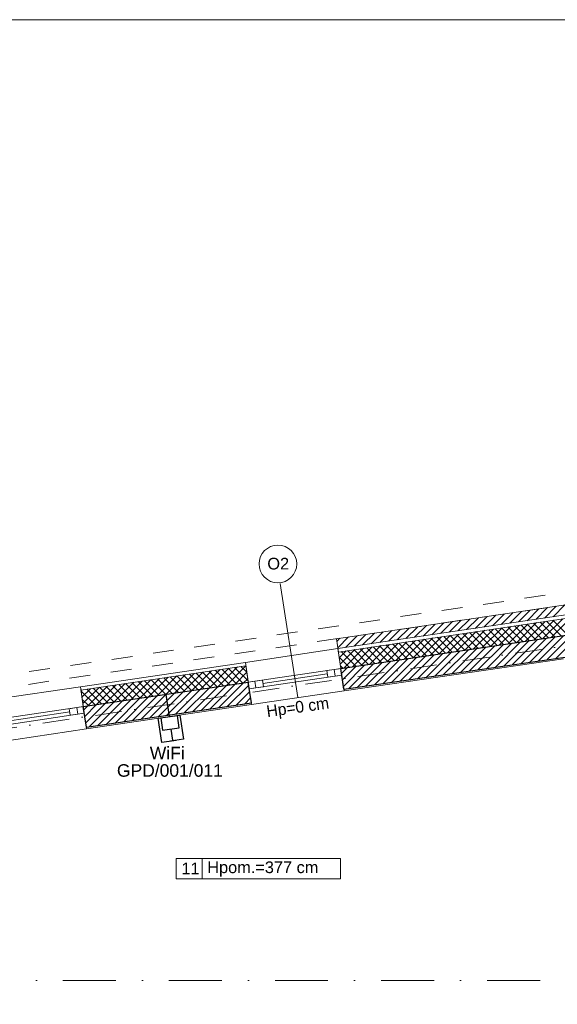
# Model space of a CAD drawing. Header units: metres. Extents: x 10441 to 19716, y -6570 to 1447.
# Tile 24 of 50: x 14892 to 15537, y -3650 to -2470. Entities that reach past the tile are written whole.
import ezdxf
from ezdxf.enums import TextEntityAlignment as Align

# ---------------------------------------------------------------- set-up
doc = ezdxf.new("R2010")
doc.units = ezdxf.units.M
doc.header["$MEASUREMENT"] = 0
doc.linetypes.add('8', pattern=[0.5, 0.25, -0.25])
doc.linetypes.add('DASHDOT', pattern=[25.4, 12.7, -6.35, 0, -6.35])
for name, color, linetype, lineweight in [('#elektryczne', 8, 'Continuous', 20), ('A_HACZE', 8, 'Continuous', 5), ('A_OSIE', 8, 'Continuous', 13), ('A_OZACZENIE DRZWI', 8, 'Continuous', 13), ('A_OZNACZENIA OKIEN', 8, 'Continuous', 13), ('A_PROJEKTOWANE ŚCIANY MUROWANE NOŚNE', 8, 'Continuous', 30), ('A_STAL CIENKIE', 8, 'Continuous', 0), ('A_STOLARKA', 8, 'Continuous', 5), ('A_TABELKI POM.', 8, 'Continuous', 20), ('A_TYNK', 8, 'Continuous', 5), ('A_WYMIARY WEWNETRZNE', 8, 'Continuous', 18), ('EB_LAN', 6, 'Continuous', 9)]:
    doc.layers.add(name, color=color, linetype=linetype, lineweight=lineweight)
doc.layers.add('A_OZNACZENIA WARSTW', color=8, linetype='Continuous')
doc.styles.add('ARIAL', font='arial.ttf')
doc.styles.add('m1_romans', font='romans.shx', dxfattribs={"width": 0.8})
doc.styles.add('opisy okien', font='txt', dxfattribs={"height": 15})

# ---------------------------------------------------------------- blocks, each defined once
blk = doc.blocks.new('podkład')
at = {"layer": 'A_HACZE', "color": 8, "linetype": 'Continuous'}
for p, q in [((11332.4, -931.5), (11318.1, -945.8)), ((11342.8, -930), (11328.5, -944.2)), ((11353.1, -928.5), (11338.9, -942.7)), ((11363.5, -926.9), (11349.3, -941.2)), ((11249.4, -943.8), (11235.1, -958.1)), ((11259.8, -942.3), (11245.5, -956.5)), ((11270.1, -940.7), (11255.9, -955)), ((11280.5, -939.2), (11266.3, -953.4)), ((11290.9, -937.7), (11276.6, -951.9)), ((11301.3, -936.1), (11287, -950.4)), ((11311.6, -934.6), (11297.4, -948.8)), ((11322, -933.1), (11307.8, -947.3)), ((11360.8, -943.5), (11337, -967.2)), ((11371.1, -942), (11347.4, -965.7)), ((11176.8, -954.6), (11162.5, -968.8)), ((11187.1, -953), (11172.9, -967.3)), ((11197.5, -951.5), (11183.3, -965.7)), ((11207.9, -950), (11193.6, -964.2)), ((11218.3, -948.4), (11204, -962.7)), ((11228.6, -946.9), (11214.4, -961.1)), ((11239, -945.3), (11224.8, -959.6)), ((11277.8, -955.8), (11254, -979.5)), ((11288.1, -954.2), (11264.4, -978)), ((11298.5, -952.7), (11274.8, -976.4)), ((11297.5, -973.1), (11279.8, -955.5)), ((11308.9, -951.2), (11285.2, -974.9)), ((11305.2, -972), (11287.5, -954.3)), ((11312.9, -970.8), (11295.2, -953.2)), ((11319.3, -949.6), (11295.5, -973.4)), ((11320.6, -969.7), (11302.9, -952.1)), ((11329.6, -948.1), (11305.9, -971.8)), ((11328.3, -968.5), (11310.6, -950.9)), ((11340, -946.6), (11316.3, -970.3)), ((11336, -967.4), (11318.3, -949.8)), ((11343.7, -966.3), (11326, -948.6)), ((11350.4, -945), (11326.7, -968.8)), ((11351.4, -965.1), (11333.7, -947.5)), ((11359, -964), (11341.4, -946.4)), ((11366.7, -962.8), (11349.1, -945.2)), ((11093.8, -966.8), (11090, -970.6)), ((11104.1, -965.3), (11091.2, -978.3)), ((11114.5, -963.8), (11100.3, -978)), ((11124.9, -962.2), (11110.7, -976.5)), ((11135.3, -960.7), (11121, -974.9)), ((11145.6, -959.2), (11131.4, -973.4)), ((11156, -957.6), (11141.8, -971.9)), ((11166.4, -956.1), (11152.2, -970.3)), ((11205.2, -966.5), (11181.4, -990.3)), ((11215.5, -965), (11191.8, -988.7)), ((11225.9, -963.5), (11202.2, -987.2)), ((11220.5, -984.5), (11202.9, -966.9)), ((11228.2, -983.3), (11210.5, -965.7)), ((11236.3, -961.9), (11212.5, -985.7)), ((11235.9, -982.2), (11218.2, -964.6)), ((11246.6, -960.4), (11222.9, -984.1)), ((11243.6, -981.1), (11225.9, -963.5)), ((11257, -958.9), (11233.3, -982.6)), ((11251.3, -979.9), (11233.6, -962.3)), ((11259, -978.8), (11241.3, -961.2)), ((11267.4, -957.3), (11243.7, -981.1)), ((11266.7, -977.6), (11249, -960)), ((11274.4, -976.5), (11256.7, -958.9)), ((11282.1, -975.4), (11264.4, -957.8)), ((11289.8, -974.2), (11272.1, -956.6)), ((11341.5, -966.6), (11311.2, -996.9)), ((11351.9, -965), (11321.5, -995.4)), ((11362.3, -963.5), (11331.9, -993.9)), ((11372.7, -962), (11342.2, -992.4)), ((11383, -960.4), (11352.5, -990.9)), ((11122.2, -978.8), (11098.4, -1002.6)), ((11132.5, -977.3), (11108.8, -1001)), ((11135.8, -997), (11118.2, -979.4)), ((11142.9, -975.7), (11119.2, -999.5)), ((11143.5, -995.9), (11125.9, -978.3)), ((11153.3, -974.2), (11129.5, -997.9)), ((11151.2, -994.7), (11133.6, -977.1)), ((11163.7, -972.7), (11139.9, -996.4)), ((11158.9, -993.6), (11141.3, -976)), ((11166.6, -992.5), (11149, -974.8)), ((11174, -971.1), (11150.3, -994.9)), ((11174.3, -991.3), (11156.7, -973.7)), ((11184.4, -969.6), (11160.7, -993.3)), ((11182, -990.2), (11164.4, -972.6)), ((11194.8, -968.1), (11171, -991.8)), ((11189.7, -989), (11172.1, -971.4)), ((11197.4, -987.9), (11179.8, -970.3)), ((11205.1, -986.8), (11187.5, -969.2)), ((11212.8, -985.6), (11195.2, -968)), ((11258.5, -978.8), (11228.5, -1008.9)), ((11268.9, -977.3), (11238.8, -1007.4)), ((11279.3, -975.8), (11249.1, -1005.9)), ((11289.7, -974.2), (11259.5, -1004.4)), ((11300, -972.7), (11269.8, -1002.9)), ((11310.4, -971.2), (11280.2, -1001.4)), ((11320.8, -969.6), (11290.5, -999.9)), ((11331.2, -968.1), (11300.8, -998.4)), ((11105, -1001.6), (11092.8, -989.4)), ((11101.4, -981.9), (11093, -990.3)), ((11111.8, -980.4), (11094.1, -998)), ((11112.7, -1000.4), (11095.1, -982.8)), ((11120.4, -999.3), (11102.8, -981.7)), ((11128.1, -998.2), (11110.5, -980.5)), ((11175.6, -991.1), (11145.7, -1021)), ((11185.9, -989.6), (11156.1, -1019.5)), ((11196.3, -988.1), (11166.4, -1017.9)), ((11206.7, -986.5), (11176.8, -1016.4)), ((11217, -985), (11187.1, -1014.9)), ((11227.4, -983.5), (11197.4, -1013.4)), ((11237.8, -981.9), (11207.8, -1011.9)), ((11248.2, -980.4), (11218.1, -1010.4)), ((10960.7, -1002.7), (10936.9, -1026.5)), ((10971, -1001.2), (10947.3, -1024.9)), ((10981.1, -999.9), (10957.7, -1023.4)), ((10977.4, -1020.5), (10959.8, -1002.8)), ((10983.8, -1018), (10967.5, -1001.7)), ((10982.3, -1007.6), (10975.2, -1000.6)), ((11097.3, -1002.7), (11094.4, -999.8)), ((11102.9, -1001.9), (11095.7, -1009.1)), ((11113.3, -1000.3), (11096.9, -1016.8)), ((11123.7, -998.8), (11098, -1024.5)), ((11134.1, -997.3), (11104.4, -1027)), ((11144.4, -995.7), (11114.7, -1025.5)), ((11154.8, -994.2), (11125, -1024)), ((11165.2, -992.7), (11135.4, -1022.5)), ((10888, -1013.5), (10864.3, -1037.2)), ((10898.4, -1011.9), (10874.7, -1035.7)), ((10900.4, -1031.9), (10882.8, -1014.2)), ((10908.8, -1010.4), (10885.1, -1034.1)), ((10908.1, -1030.7), (10890.5, -1013.1)), ((10919.2, -1008.9), (10895.4, -1032.6)), ((10915.8, -1029.6), (10898.2, -1012)), ((10929.5, -1007.3), (10905.8, -1031.1)), ((10923.5, -1028.4), (10905.9, -1010.8)), ((10931.2, -1027.3), (10913.6, -1009.7)), ((10939.9, -1005.8), (10916.2, -1029.5)), ((10938.9, -1026.2), (10921.3, -1008.5)), ((10950.3, -1004.3), (10926.6, -1028)), ((10946.6, -1025), (10929, -1007.4)), ((10954.3, -1023.9), (10936.7, -1006.3)), ((10962, -1022.7), (10944.4, -1005.1)), ((10969.7, -1021.6), (10952.1, -1004)), ((10982.3, -1007.6), (10968.1, -1021.8)), ((10805.1, -1025.8), (10785.7, -1045.1)), ((10815.4, -1024.2), (10791.7, -1047.9)), ((10825.8, -1022.7), (10802.1, -1046.4)), ((10823.4, -1043.3), (10805.8, -1025.6)), ((10836.2, -1021.1), (10812.4, -1044.9)), ((10831.1, -1042.1), (10813.5, -1024.5)), ((10838.8, -1041), (10821.2, -1023.4)), ((10846.6, -1019.6), (10822.8, -1043.3)), ((10846.5, -1039.8), (10828.9, -1022.2)), ((10856.9, -1018.1), (10833.2, -1041.8)), ((10854.2, -1038.7), (10836.6, -1021.1)), ((10867.3, -1016.5), (10843.6, -1040.3)), ((10861.9, -1037.6), (10844.3, -1019.9)), ((10869.6, -1036.4), (10852, -1018.8)), ((10877.7, -1015), (10853.9, -1038.7)), ((10877.3, -1035.3), (10859.7, -1017.7)), ((10885, -1034.1), (10867.4, -1016.5)), ((10892.7, -1033), (10875.1, -1015.4)), ((10936.9, -1026.5), (10907.3, -1056.1)), ((10947.3, -1024.9), (10917.6, -1054.6)), ((10957.7, -1023.4), (10928, -1053)), ((10968.1, -1021.8), (10938.4, -1051.5)), ((10978.4, -1020.3), (10948.8, -1050)), ((10984.6, -1023), (10959.1, -1048.4)), ((10983.4, -1015.3), (10978.4, -1020.3)), ((10784.3, -1028.8), (10783.4, -1029.7)), ((10800.3, -1046.7), (10783.4, -1029.7)), ((10794.7, -1027.3), (10784.5, -1037.4)), ((10808, -1045.5), (10790.4, -1027.9)), ((10815.7, -1044.4), (10798.1, -1026.8)), ((10864.3, -1037.2), (10834.7, -1066.9)), ((10874.7, -1035.7), (10845, -1065.3)), ((10885.1, -1034.1), (10855.4, -1063.8)), ((10895.4, -1032.6), (10865.8, -1062.3)), ((10905.8, -1031.1), (10876.2, -1060.7)), ((10916.2, -1029.5), (10886.5, -1059.2)), ((10926.6, -1028), (10896.9, -1057.7)), ((10985.7, -1030.7), (10969.5, -1046.9)), ((10986.8, -1038.4), (10979.9, -1045.4)), ((10792.7, -1047.8), (10784.9, -1040.1)), ((10791.7, -1047.9), (10786.8, -1052.8)), ((10802.1, -1046.4), (10787.9, -1060.5)), ((10812.4, -1044.9), (10789.1, -1068.2)), ((10822.8, -1043.3), (10793.2, -1073)), ((10833.2, -1041.8), (10803.5, -1071.5)), ((10843.6, -1040.3), (10813.9, -1069.9)), ((10853.9, -1038.7), (10824.3, -1068.4))]:
    blk.add_line(p, q, dxfattribs=at)
at = {"layer": 'A_OSIE', "color": 8, "linetype": 'DASHDOT', "ltscale": 2.5}
blk.add_line((10108.7, -1161.7), (13256.8, -695.7), dxfattribs=at)
at = {"layer": 'A_OSIE', "color": 8, "linetype": 'DASHDOT', "ltscale": 5}
blk.add_line((14257, -1377.2), (10108.7, -1377.2), dxfattribs=at)
at = {"layer": 'A_OZNACZENIA OKIEN', "color": 8}
blk.add_line((11022, -901.1), (11043.4, -1038), dxfattribs=at)
at = {"layer": 'A_OZNACZENIA WARSTW', "color": 8, "linetype": 'Continuous'}
blk.add_line((10885.1, -1034.1), (10889.1, -1060.8), dxfattribs=at)
at = {"layer": 'A_PROJEKTOWANE ŚCIANY MUROWANE NOŚNE', "color": 8}
for p, q in [((11094.8, -1003.1), (12186.6, -841.5)), ((11098.5, -1027.8), (11363.8, -989.3)), ((11098.5, -1027.8), (11094.8, -1003.1)), ((10786.2, -1048.8), (10984, -1019.5)), ((10987.7, -1044.2), (10984, -1019.5)), ((10789.9, -1073.5), (10786.2, -1048.8)), ((10789.9, -1073.5), (10987.7, -1044.2))]:
    blk.add_line(p, q, dxfattribs=at)
at = {"layer": 'A_STAL CIENKIE', "color": 8, "linetype": '8', "ltscale": 100}
for p, q in [((10325.7, -1065.4), (13908.4, -535.1)), ((13910.6, -549.9), (10327.9, -1080.2))]:
    blk.add_line(p, q, dxfattribs=at)
at = {"layer": 'A_STOLARKA', "color": 8}
for p, q in [((11091.3, -979.3), (10980.5, -995.7)), ((11098.8, -1029.8), (11091.3, -979.3)), ((10980.5, -995.7), (10988, -1046.2)), ((11086.9, -1004.3), (10984, -1019.5)), ((11096, -1011), (10985.2, -1027.4)), ((11078.6, -1009.5), (11001.4, -1021)), ((11086.9, -1004.3), (11078, -1005.6)), ((11078, -1005.6), (11079.2, -1013.5)), ((11079.2, -1013.5), (11088.1, -1012.2)), ((11094.8, -1003.1), (11086.9, -1004.3)), ((11086.9, -1004.3), (11088.1, -1012.2)), ((11088.1, -1012.2), (11086.9, -1004.3)), ((11088.1, -1012.2), (11096, -1011)), ((11094.8, -1003.1), (11090.9, -1003.7)), ((11096, -1011), (11094.8, -1003.1)), ((10782.7, -1025), (10527.5, -1062.8)), ((10790.1, -1075.5), (10782.7, -1025)), ((10992, -1018.3), (10984, -1019.5)), ((10992, -1018.3), (10984, -1019.5)), ((10984, -1019.5), (10985.2, -1027.4)), ((10984, -1019.5), (10985.2, -1027.4)), ((10985.2, -1027.4), (10993.1, -1026.2)), ((10985.2, -1027.4), (10993.1, -1026.2)), ((11000.9, -1017), (10992, -1018.3)), ((10993.1, -1026.2), (10992, -1018.3)), ((10992, -1018.3), (10993.1, -1026.2)), ((10993.1, -1026.2), (10992, -1018.3)), ((10993.1, -1026.2), (11002, -1024.9)), ((11002, -1024.9), (11000.9, -1017)), ((10988, -1046.2), (11098.8, -1029.8)), ((10778.3, -1049.9), (10531, -1086.5)), ((10778.3, -1049.9), (10769.4, -1051.3)), ((10786.2, -1048.8), (10778.3, -1049.9)), ((10778.3, -1049.9), (10779.5, -1057.8)), ((10779.5, -1057.8), (10778.3, -1049.9)), ((10786.2, -1048.8), (10782.2, -1049.3)), ((10787.4, -1056.7), (10786.2, -1048.8)), ((10787.4, -1056.7), (10532.1, -1094.5)), ((10770, -1055.2), (10548.4, -1088)), ((10769.4, -1051.3), (10770.5, -1059.2)), ((10770.5, -1059.2), (10779.5, -1057.8)), ((10779.5, -1057.8), (10787.4, -1056.7)), ((10534.9, -1113.3), (10790.1, -1075.5))]:
    blk.add_line(p, q, dxfattribs=at)
at = {"layer": 'A_TYNK', "color": 8, "linetype": 'Continuous'}
for p, q in [((11089.6, -967.5), (12181.4, -805.9)), ((11091.3, -979.3), (12183.1, -817.7)), ((11091.9, -983.3), (12183.7, -821.7)), ((11091.9, -983.3), (11089.6, -967.5)), ((10782.7, -1025), (10980.5, -995.7)), ((10783.3, -1029), (10981.1, -999.7)), ((10984, -1019.5), (10980.5, -995.7)), ((11098.8, -1029.8), (11361.8, -991.6)), ((10786.2, -1048.8), (10782.7, -1025)), ((10790.1, -1075.5), (10988, -1046.2))]:
    blk.add_line(p, q, dxfattribs=at)
at = {"layer": 'A_WYMIARY WEWNETRZNE', "color": 8, "linetype": 'Continuous'}
for p, q in [((10897.6, -1255), (10897.6, -1230.7)), ((10897.6, -1230.7), (11094.6, -1230.7)), ((10928.5, -1230.7), (10928.5, -1255)), ((11094.6, -1230.7), (11094.6, -1255)), ((11094.6, -1255), (10897.6, -1255))]:
    blk.add_line(p, q, dxfattribs=at)
blk.add_circle((11019.5, -877.8), 22.6, dxfattribs=at)
at = {"layer": 'A_OZACZENIE DRZWI', "color": 8, "ltscale": 0.1, "style": 'm1_romans', "width": 0.8}
for rotation, p in [(98.4861, (12735.1, -773.1)), (360, (12573.8, -1012.7)), (90, (11565.3, -1150.1)), (90, (11872.3, -1150.1)), (90, (12230, -1245.6)), (90, (12385.9, -1249.4)), (90, (11565.3, -1370.9)), (90, (11872.3, -1370.9)), (90, (12230, -1370.9)), (90, (12389.3, -1370.9)), (90, (11748.8, -1556.1)), (90, (11986.6, -1556.1)), (90, (12389.3, -1556.1)), (360, (12235.1, -1664.2)), (360, (12235.1, -1880.2)), (90, (11745.8, -2001.9))]:
    blk.add_attdef('SZEROKOSC', text='', height=10, rotation=rotation, dxfattribs=at).set_placement(p, align=Align.BOTTOM_CENTER)
for rotation, p in [(98.4861, (12738.6, -773.5)), (360, (12573, -1016.1)), (90, (11568.7, -1151)), (90, (11875.7, -1151)), (90, (12233.4, -1246.5)), (90, (12389.3, -1250.3)), (90, (11568.7, -1371.7)), (90, (11875.7, -1371.7)), (90, (12233.4, -1371.7)), (90, (12392.7, -1371.7)), (90, (11752.2, -1557)), (90, (11990, -1557)), (90, (12392.7, -1557)), (360, (12234.2, -1667.6)), (360, (12234.2, -1883.6)), (90, (11749.2, -2002.8))]:
    blk.add_attdef('WYSOKOSC', text='', height=10, rotation=rotation, dxfattribs=at).set_placement(p, align=Align.TOP_CENTER)
at = {"layer": 'A_OZNACZENIA OKIEN', "color": 8, "linetype": 'Continuous', "lineweight": 18, "style": 'ARIAL'}
for s, p in [('O2', (11006.8, -884.4)), ('Hpom.=377 cm', (10934.8, -1248.3))]:
    blk.add_text(s, height=14, dxfattribs=at).set_placement(p)
at = {"layer": 'A_OZNACZENIA OKIEN', "color": 8, "linetype": 'Continuous', "lineweight": 18, "style": 'opisy okien'}
blk.add_text('Hp=0 cm', height=14, rotation=8, dxfattribs=at).set_placement((11006.8, -1061.4))
at = {"layer": 'A_OZNACZENIA OKIEN', "color": 8, "ltscale": 0.1, "style": 'm1_romans', "width": 0.8}
for rotation, p in [(278.8676, (13373.7, -593)), (278.8676, (12983.9, -650.7)), (278.8676, (12445.7, -730.4)), (278.8676, (12224.1, -763.2)), (0, (14017.5, -900)), (278.8676, (11021.5, -941.2)), (278.8676, (10640.7, -997.6)), (0, (14017.5, -1574.7)), (90, (10819.6, -2080.7)), (90, (11204.6, -2080.7)), (90, (11970.6, -2080.7)), (90, (13175.8, -2080.7)), (90, (13539.8, -2080.7))]:
    blk.add_attdef('SZEROKOSC', text='', height=10, rotation=rotation, dxfattribs=at).set_placement(p, align=Align.BOTTOM_CENTER)
for rotation, p in [(278.8676, (13403.3, -587.6)), (278.8676, (13013.4, -645.3)), (278.8676, (12475.3, -724.9)), (278.8676, (12253.7, -757.7)), (278.8676, (11051.1, -935.7)), (0, (14011.1, -903.4)), (278.8676, (10670.3, -992.1)), (0, (14011.1, -1578.1)), (90, (10823, -2081.6)), (90, (11208, -2081.6)), (90, (11974, -2081.6)), (90, (13179.2, -2081.6)), (90, (13543.2, -2081.6))]:
    blk.add_attdef('WYSOKOSC', text='', height=10, rotation=rotation, dxfattribs=at).set_placement(p, align=Align.TOP_CENTER)
at = {"layer": 'A_TABELKI POM.', "color": 8, "linetype": 'Continuous', "lineweight": 18, "style": 'ARIAL'}
blk.add_text('11', height=14, dxfattribs=at).set_placement((10903.8, -1249.7))
blk = doc.blocks.new('Gniazdo RJ45')
at = {"layer": 'EB_LAN', "linetype": 'Continuous', "lineweight": 30}
for points in [[(2694.8125, 1885.649), (2694.8125, 1885.824), (2694.6175, 1885.824), (2694.6175, 1885.649), (2694.8125, 1885.649)], [(2694.7125, 1885.7365), (2694.6225, 1885.7365)], [(2694.8125, 1885.669), (2694.7125, 1885.669), (2694.7125, 1885.804), (2694.8125, 1885.804)]]:
    blk.add_lwpolyline(points, dxfattribs=at)

msp = doc.modelspace()

# ---------------------------------------------------------------- linework, layer by layer
at = {"layer": '#elektryczne', "color": 0, "linetype": 'Continuous', "lineweight": 18}
msp.add_lwpolyline([(13875.9, -6570.3), (13875.9, -2470.3), (19715.9, -2470.3), (19715.9, -6570.3)], close=True, dxfattribs=at)

# ---------------------------------------------------------------- block references
at = {"layer": '#elektryczne', "color": 8, "linetype": 'Continuous', "lineweight": 18}
msp.add_blockref('podkład', (4182.4, -2244.8), dxfattribs=at)

# ---------------------------------------------------------------- next in the draw order: texts
at = {"layer": 'EB_LAN', "insert": (15048.3, -3341.7), "char_height": 15, "width": 228.546, "attachment_point": 1, "style": 'ARIAL', "bg_fill": 2}
msp.add_mtext('WiFi', dxfattribs=at)

# ---------------------------------------------------------------- next in the draw order: block references
at = {"layer": 'EB_LAN', "xscale": -150, "yscale": 150, "zscale": 149.9999999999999, "rotation": 278.4195567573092}
msp.add_blockref('Gniazdo RJ45', (-205554, -444587.6), dxfattribs=at)

# ---------------------------------------------------------------- next in the draw order: texts
at = {"layer": 'EB_LAN', "insert": (15008.9, -3362.6), "char_height": 15, "width": 112.19, "attachment_point": 1, "style": 'ARIAL', "bg_fill": 2}
msp.add_mtext('GPD/001/011', dxfattribs=at)

doc.saveas('drawing.dxf')
